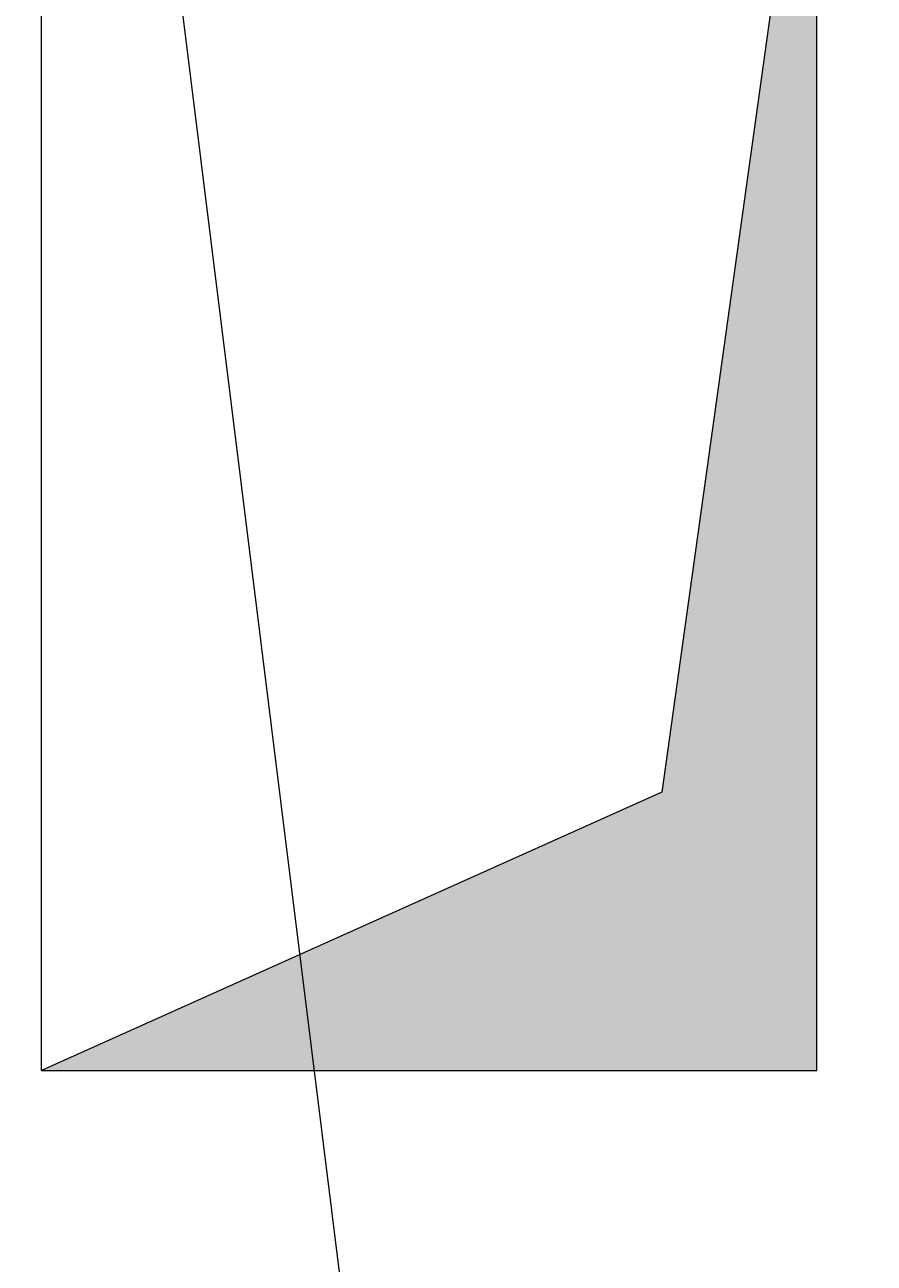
# Model space of a CAD drawing. Extents: x -620 to 300, y 62 to 1162.
# Tile 65 of 93: x -452 to -443, y 686 to 700. Entities that reach past the tile are written whole.
import ezdxf
from ezdxf.lldxf.tags import DXFTag

# ---------------------------------------------------------------- set-up
doc = ezdxf.new("R2010")
doc.units = 0
doc.layers.get('0').update_dxf_attribs({"lineweight": 13})
doc.layers.add('30 -35 Decken- 11 Durchbruch', color=5, linetype='Continuous', lineweight=15, true_color=0x0000ff)
doc.layers.add('70 -72 Beschriftung- 1 Beschriftung allgemein', color=7, linetype='Continuous', lineweight=9, true_color=0xff6633)
doc.styles.get("Standard").update_dxf_attribs({"font": 'ARIALN.TTF'})
tags = doc.linetypes.add('fein_strichliert-A06G94JU8I', pattern=[4, 1, -2, 1]).pattern_tags.tags
tags[8:9] = [DXFTag(74, 4), DXFTag(75, 0), DXFTag(340, '0'), DXFTag(46, 0.0), DXFTag(50, 0.0), DXFTag(44, 0.0), DXFTag(45, 0.0)]
tags[6:7] = [DXFTag(74, 4), DXFTag(75, 0), DXFTag(340, '0'), DXFTag(46, 0.0), DXFTag(50, 0.0), DXFTag(44, 0.0), DXFTag(45, 0.0)]
tags[4:5] = [DXFTag(74, 4), DXFTag(75, 0), DXFTag(340, '0'), DXFTag(46, 0.0), DXFTag(50, 0.0), DXFTag(44, 0.0), DXFTag(45, 0.0)]

# ---------------------------------------------------------------- blocks, each defined once
blk = doc.blocks.new('Referenz-A06G94JV8I')
at = {"layer": '30 -35 Decken- 11 Durchbruch', "color": 0, "linetype": 'Continuous', "lineweight": -2, "ltscale": 0.13}
for p, q in [((-452.057, 688.213), (-452.057, 704.013)), ((-443.257, 704.013), (-445.017, 691.373)), ((-443.257, 688.213), (-443.257, 704.013)), ((-445.017, 691.373), (-452.057, 688.213)), ((-452.057, 688.213), (-443.257, 688.213))]:
    blk.add_line(p, q, dxfattribs=at)
at = {"layer": '30 -35 Decken- 11 Durchbruch', "color": 0, "lineweight": -2}
for points in [[(-443.257, 688.213), (-445.017, 691.373), (-443.257, 704.013)], [(-445.017, 688.213), (-452.057, 688.213), (-445.017, 691.373)], [(-445.017, 688.213), (-445.017, 691.373), (-443.257, 688.213)]]:
    blk.add_solid(points, dxfattribs=at)
at = {"layer": '70 -72 Beschriftung- 1 Beschriftung allgemein', "color": 0, "linetype": 'fein_strichliert-A06G94JU8I', "lineweight": -2, "ltscale": 0.13}
blk.add_line((-438.677, 605.614), (-460.177, 778.314), dxfattribs=at)
at = {"layer": '30 -35 Decken- 11 Durchbruch', "color": 0, "linetype": 'ByBlock', "lineweight": -2, "ltscale": 0.13, "insert": (-452.057, 688.216), "char_height": 0.0036, "attachment_point": 1}
for s in ['{\\fArial Narrow;prm4_value}', '{\\fArial Narrow;prm0_value}', '{\\fArial Narrow;prm2_value}', '{\\fArial Narrow;prm6_value}', '{\\fArial Narrow;instanceID}', '{\\fArial Narrow;prm7_value}', '{\\fArial Narrow;prm5_value}', '{\\fArial Narrow;prm1_value}', '{\\fArial Narrow;prm3_value}', '{\\fArial Narrow;prm5_type}', '{\\fArial Narrow;prm4_type}', '{\\fArial Narrow;prm7_name}', '{\\fArial Narrow;prm1_name}', '{\\fArial Narrow;prm2_type}', '{\\fArial Narrow;prm5_name}', '{\\fArial Narrow;prm0_type}', '{\\fArial Narrow;prm3_type}', '{\\fArial Narrow;prm2_name}', '{\\fArial Narrow;prm4_name}', '{\\fArial Narrow;IFC_UUID}', '{\\fArial Narrow;prm6_name}', '{\\fArial Narrow;prm6_type}', '{\\fArial Narrow;prm7_type}', '{\\fArial Narrow;prm0_name}', '{\\fArial Narrow;prm1_type}', '{\\fArial Narrow;prm3_name}']:
    blk.add_mtext(s, dxfattribs=at)

msp = doc.modelspace()

# ---------------------------------------------------------------- block references
at = {"color": 8, "lineweight": 13, "ltscale": 0.13, "true_color": 0x808080}
msp.add_blockref('Referenz-A06G94JV8I', (0, 0), dxfattribs=at)

doc.saveas('drawing.dxf')
